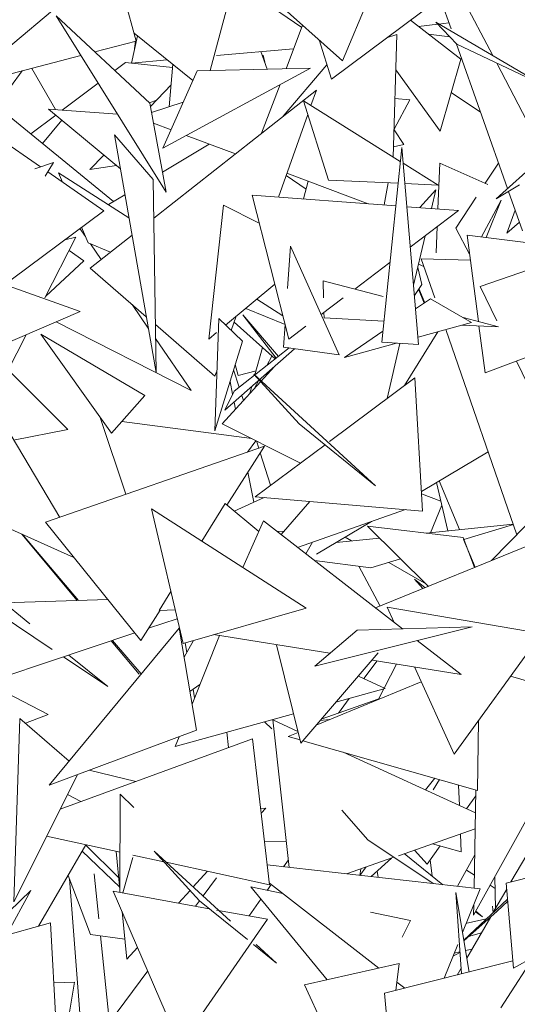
# Model space of a CAD drawing. Header units: metres. Extents: x -14.5 to 13.2, y -19 to 3.3.
# Tile 177 of 210: x 11.5963 to 11.6721, y 2.3503 to 2.5004. Entities that reach past the tile are written whole.
import ezdxf

# ---------------------------------------------------------------- set-up
doc = ezdxf.new("R2010")
doc.units = ezdxf.units.M
doc.layers.add('G-IMPT', color=7, linetype='Continuous', lineweight=5)
doc.layers.add('L-PLNT', color=7, linetype='Continuous', lineweight=5, true_color=0x005900)

# ---------------------------------------------------------------- blocks, each defined once
blk = doc.blocks.new('ÁRVORES ORNAMENTAIS - Pequeno e Médio Porte - Ipê-roxo-2870950-CORTE_CALÇADA')
at = {"layer": 'G-IMPT', "color": 253, "true_color": 0xaaaaaa}
for p, q in [((7.90517, 2.49407), (7.91682, 2.52211)), ((7.87737, 2.51402), (7.89895, 2.49919)), ((7.87029, 2.50962), (7.84709, 2.49013)), ((7.87371, 2.49709), (7.87029, 2.50962)), ((7.90347, 2.49132), (7.92543, 2.50765)), ((7.90517, 2.49407), (7.89237, 2.50552)), ((7.92253, 2.50549), (7.92809, 2.49488)), ((7.92015, 2.50338), (7.92171, 2.49895)), ((7.88499, 2.4926), (7.88747, 2.5019)), ((7.87827, 2.47409), (7.8615, 2.50093)), ((7.87578, 2.48764), (7.8615, 2.50093)), ((7.91553, 2.50028), (7.9232, 2.49437)), ((7.89657, 2.49289), (7.89908, 2.49952)), ((7.91968, 2.49968), (7.91674, 2.49935)), ((7.9357, 2.49042), (7.91939, 2.49998)), ((7.92261, 2.49665), (7.91939, 2.49998)), ((7.92139, 2.49987), (7.91987, 2.4997)), ((7.87371, 2.49709), (7.86739, 2.49544)), ((7.8739, 2.49788), (7.873, 2.49375)), ((7.88237, 2.4911), (7.87339, 2.49829)), ((7.90347, 2.49132), (7.90159, 2.49727)), ((7.91201, 2.49767), (7.91345, 2.49813)), ((7.9129, 2.47943), (7.91345, 2.49813)), ((7.92152, 2.49777), (7.91826, 2.49818)), ((7.87362, 2.49707), (7.87348, 2.49595)), ((7.89772, 2.49594), (7.88597, 2.4949)), ((7.92248, 2.49678), (7.93033, 2.47461)), ((7.9357, 2.49042), (7.92261, 2.49665)), ((7.86527, 2.49489), (7.84709, 2.49013)), ((7.87846, 2.49423), (7.873, 2.49375)), ((7.89274, 2.4955), (7.89371, 2.49282)), ((7.89308, 2.49498), (7.89331, 2.49391)), ((7.92007, 2.48338), (7.9232, 2.49437)), ((7.86144, 2.48665), (7.85781, 2.49293)), ((7.87044, 2.49261), (7.8721, 2.49385)), ((7.87926, 2.4931), (7.8721, 2.49385)), ((7.90027, 2.49299), (7.8778, 2.48078)), ((7.8793, 2.49356), (7.87876, 2.4871)), ((7.88301, 2.49255), (7.90027, 2.49299)), ((7.90278, 2.4935), (7.89614, 2.48565)), ((7.92007, 2.48338), (7.91329, 2.49271)), ((7.92868, 2.49376), (7.93329, 2.48496)), ((7.85633, 2.49255), (7.85457, 2.49013)), ((7.88301, 2.49255), (7.8778, 2.48078)), ((7.84845, 2.49048), (7.87026, 2.47264)), ((7.86244, 2.48657), (7.8679, 2.49069)), ((7.87904, 2.49043), (7.87588, 2.48714)), ((7.87641, 2.47013), (7.90118, 2.48961)), ((7.89283, 2.48305), (7.89565, 2.49048)), ((7.90118, 2.48961), (7.90035, 2.48729)), ((7.8768, 2.4881), (7.87573, 2.48768)), ((7.91544, 2.48815), (7.91303, 2.48367)), ((7.91544, 2.48815), (7.91316, 2.48835)), ((7.92175, 2.48926), (7.9262, 2.48627)), ((7.87131, 2.47763), (7.86037, 2.48672)), ((7.86037, 2.48672), (7.87085, 2.48596)), ((7.87827, 2.47409), (7.87578, 2.48764)), ((7.87604, 2.48624), (7.8809, 2.48778)), ((7.91398, 2.47876), (7.89922, 2.488)), ((7.90305, 2.47591), (7.89922, 2.488)), ((7.94452, 2.4875), (7.9286, 2.47304)), ((7.85765, 2.48296), (7.86145, 2.48583)), ((7.89987, 2.48593), (7.89541, 2.47333)), ((7.85942, 2.48151), (7.8624, 2.48504)), ((7.87904, 2.48358), (7.87634, 2.4846)), ((7.85913, 2.47793), (7.85258, 2.48248)), ((7.8704, 2.48281), (7.87633, 2.47603)), ((7.8704, 2.48281), (7.87675, 2.44659)), ((7.88884, 2.47991), (7.88136, 2.48271)), ((7.91454, 2.48136), (7.91302, 2.48358)), ((7.87772, 2.47713), (7.88483, 2.48141)), ((7.91116, 2.45122), (7.9142, 2.48088)), ((7.91454, 2.48136), (7.91295, 2.48096)), ((7.91678, 2.45084), (7.9142, 2.48088)), ((7.86878, 2.47974), (7.86664, 2.47751)), ((7.85829, 2.47764), (7.86112, 2.47862)), ((7.85982, 2.47649), (7.86112, 2.47862)), ((7.86664, 2.47751), (7.87072, 2.47812)), ((7.91974, 2.47515), (7.9144, 2.47849)), ((7.92002, 2.4785), (7.91972, 2.47151)), ((7.92002, 2.4785), (7.9273, 2.47526)), ((7.92694, 2.47543), (7.92895, 2.47851)), ((7.86877, 2.47124), (7.86023, 2.47717)), ((7.86188, 2.47702), (7.87262, 2.47018)), ((7.86188, 2.47702), (7.86247, 2.47561)), ((7.89963, 2.47454), (7.89657, 2.4766)), ((7.9091, 2.4723), (7.89669, 2.47696)), ((7.87633, 2.47603), (7.87675, 2.44659)), ((7.89922, 2.47304), (7.89996, 2.47573)), ((7.91364, 2.47543), (7.90305, 2.47591)), ((7.91214, 2.4755), (7.91151, 2.47212)), ((7.91974, 2.47515), (7.91467, 2.47538)), ((7.9286, 2.47304), (7.93215, 2.47517)), ((7.86949, 2.47218), (7.872, 2.47369)), ((7.89139, 2.47363), (7.89699, 2.45169)), ((7.89139, 2.47363), (7.91329, 2.47199)), ((7.9194, 2.47441), (7.91694, 2.47172)), ((7.91874, 2.47158), (7.9194, 2.47441)), ((7.92247, 2.46858), (7.92556, 2.47331)), ((7.93049, 2.47417), (7.93262, 2.46816)), ((7.88702, 2.47209), (7.88478, 2.45169)), ((7.88702, 2.47209), (7.89248, 2.46936)), ((7.91497, 2.47186), (7.92284, 2.47127)), ((7.92637, 2.46725), (7.92935, 2.47284)), ((7.92706, 2.46716), (7.92935, 2.47284)), ((7.86877, 2.47124), (7.84691, 2.455)), ((7.9155, 2.46571), (7.92284, 2.47127)), ((7.93149, 2.47134), (7.93023, 2.46785)), ((7.86538, 2.46873), (7.86639, 2.46633)), ((7.91961, 2.46882), (7.91944, 2.46483)), ((7.92247, 2.46858), (7.92455, 2.46464)), ((7.93023, 2.46785), (7.93214, 2.46952)), ((7.8645, 2.4672), (7.8598, 2.45796)), ((7.86283, 2.46683), (7.8645, 2.4672)), ((7.86514, 2.46855), (7.86597, 2.46733)), ((7.8667, 2.46248), (7.87308, 2.46751)), ((7.916, 2.45989), (7.91777, 2.46743)), ((7.92417, 2.46753), (7.93666, 2.46593)), ((7.92417, 2.46753), (7.92589, 2.45435)), ((7.8698, 2.46492), (7.86639, 2.46633)), ((7.86676, 2.46618), (7.86839, 2.46381)), ((7.89723, 2.46586), (7.89679, 2.45941)), ((7.90466, 2.44926), (7.89723, 2.46586)), ((7.86348, 2.46519), (7.86574, 2.46359)), ((7.85992, 2.4582), (7.86574, 2.46359)), ((7.90704, 2.4593), (7.9124, 2.46337)), ((7.91724, 2.46001), (7.91663, 2.46259)), ((7.91676, 2.46311), (7.91757, 2.46276)), ((7.92467, 2.46371), (7.91716, 2.46393)), ((7.91923, 2.45796), (7.91716, 2.46393)), ((7.92615, 2.45972), (7.93776, 2.46369)), ((7.8667, 2.46248), (7.87526, 2.45508)), ((7.85363, 2.46), (7.86519, 2.4559)), ((7.88735, 2.45382), (7.89486, 2.46005)), ((7.90228, 2.45796), (7.90222, 2.46057)), ((7.90222, 2.46057), (7.91135, 2.45817)), ((7.91724, 2.46001), (7.91614, 2.45834)), ((7.92615, 2.45972), (7.92869, 2.45448)), ((7.91761, 2.45716), (7.91675, 2.45928)), ((7.91683, 2.4594), (7.91772, 2.45723)), ((7.8731, 2.45695), (7.87556, 2.45337)), ((7.89211, 2.45777), (7.89609, 2.45524)), ((7.90191, 2.45541), (7.90527, 2.45796)), ((7.91631, 2.45627), (7.9186, 2.45783)), ((7.9186, 2.45783), (7.92482, 2.45423)), ((7.8432, 2.44641), (7.86519, 2.4559)), ((7.88897, 2.45516), (7.8882, 2.45301)), ((7.89507, 2.44879), (7.88997, 2.45537)), ((7.88997, 2.45537), (7.8954, 2.44905)), ((7.89642, 2.45389), (7.89043, 2.45637)), ((7.90236, 2.4549), (7.90234, 2.45574)), ((7.8821, 2.44386), (7.8615, 2.45431)), ((7.87664, 2.45389), (7.88573, 2.44603)), ((7.88569, 2.43768), (7.8863, 2.45481)), ((7.8863, 2.45481), (7.88993, 2.45137)), ((7.88865, 2.45428), (7.8949, 2.44866)), ((7.89642, 2.45392), (7.89619, 2.45046)), ((7.89699, 2.45169), (7.89958, 2.45365)), ((7.90236, 2.4549), (7.91149, 2.45443)), ((7.91668, 2.45198), (7.92482, 2.45423)), ((7.92337, 2.45383), (7.92895, 2.45354)), ((7.92355, 2.45496), (7.92895, 2.45354)), ((7.92597, 2.4537), (7.9269, 2.44653)), ((7.85693, 2.45234), (7.85244, 2.44351)), ((7.87503, 2.44311), (7.85918, 2.45243)), ((7.85918, 2.45243), (7.86995, 2.43735)), ((7.88478, 2.45169), (7.88597, 2.45267)), ((7.90547, 2.44888), (7.91133, 2.45287)), ((7.91464, 2.44462), (7.9197, 2.45281)), ((7.93176, 2.42186), (7.9209, 2.45314)), ((7.94313, 2.45268), (7.9269, 2.44653)), ((7.87667, 2.45175), (7.8821, 2.44386)), ((7.88569, 2.43768), (7.88993, 2.45137)), ((7.90547, 2.44888), (7.91339, 2.45107)), ((7.91678, 2.45084), (7.91116, 2.45122)), ((7.91196, 2.44262), (7.91393, 2.45103)), ((7.88725, 2.44083), (7.89786, 2.45022)), ((7.88863, 2.44374), (7.89704, 2.45034)), ((7.89183, 2.44625), (7.89297, 2.45039)), ((7.8944, 2.4491), (7.89363, 2.44766)), ((7.90466, 2.44926), (7.89619, 2.45046)), ((7.84777, 2.44838), (7.86206, 2.42451)), ((7.88883, 2.44782), (7.88925, 2.44612)), ((7.93167, 2.44834), (7.93649, 2.4384)), ((7.85422, 2.447), (7.8633, 2.4379)), ((7.88597, 2.4467), (7.88573, 2.44603)), ((7.89481, 2.44752), (7.88681, 2.43878)), ((7.88857, 2.44699), (7.88942, 2.44435)), ((7.892, 2.44686), (7.88925, 2.44612)), ((7.89858, 2.43879), (7.89167, 2.44635)), ((7.89167, 2.44635), (7.9102, 2.42931)), ((7.88842, 2.44327), (7.88803, 2.44523)), ((7.89241, 2.4454), (7.89176, 2.44419)), ((7.91619, 2.44577), (7.90319, 2.43609)), ((7.91619, 2.44577), (7.91738, 2.42547)), ((7.87503, 2.44311), (7.86995, 2.43735)), ((7.88725, 2.44083), (7.88863, 2.44374)), ((7.88982, 2.4431), (7.89006, 2.44234)), ((7.89105, 2.44342), (7.89134, 2.44445)), ((7.88886, 2.44102), (7.88865, 2.44207)), ((7.86828, 2.43957), (7.87216, 2.42803)), ((7.89133, 2.43651), (7.87153, 2.43914)), ((7.89876, 2.43279), (7.88681, 2.43878)), ((7.89858, 2.43879), (7.9102, 2.42931)), ((7.85501, 2.43629), (7.8633, 2.4379)), ((7.8642, 2.41842), (7.82558, 2.43565)), ((7.89197, 2.43619), (7.89067, 2.43446)), ((7.90251, 2.43558), (7.89186, 2.42765)), ((7.89204, 2.43616), (7.8924, 2.43506)), ((7.85988, 2.42376), (7.89326, 2.43536)), ((7.88755, 2.42638), (7.89326, 2.43536)), ((7.89262, 2.43436), (7.89421, 2.4294)), ((7.92737, 2.43452), (7.9172, 2.42845)), ((7.89167, 2.42682), (7.89076, 2.43142)), ((7.91951, 2.42982), (7.92122, 2.42245)), ((7.923, 2.42264), (7.91993, 2.43008)), ((7.91723, 2.42808), (7.92017, 2.42698)), ((7.88374, 2.42087), (7.88729, 2.4266)), ((7.88729, 2.4266), (7.8924, 2.42238)), ((7.89324, 2.42753), (7.88867, 2.42546)), ((7.91738, 2.42547), (7.89186, 2.42765)), ((7.90021, 2.42694), (7.89584, 2.42188)), ((7.88086, 2.40528), (7.87605, 2.42581)), ((7.89963, 2.41066), (7.87605, 2.42581)), ((7.91475, 2.4257), (7.89833, 2.41994)), ((7.91857, 2.42217), (7.92031, 2.42637)), ((7.85988, 2.42376), (7.87445, 2.40577)), ((7.89311, 2.424), (7.88998, 2.41686)), ((7.89311, 2.424), (7.9143, 2.40752)), ((7.90957, 2.42388), (7.90122, 2.41888)), ((7.89519, 2.42238), (7.8963, 2.42242)), ((7.92354, 2.42144), (7.909, 2.42315)), ((7.91828, 2.414), (7.909, 2.42315)), ((7.93119, 2.4235), (7.91791, 2.4221)), ((7.92366, 2.42113), (7.93122, 2.42343)), ((7.92789, 2.41794), (7.93313, 2.42326)), ((7.86474, 2.41185), (7.85628, 2.42195)), ((7.86493, 2.41186), (7.85637, 2.42191)), ((7.9006, 2.42073), (7.89958, 2.41896)), ((7.91082, 2.42136), (7.90418, 2.42066)), ((7.90656, 2.42091), (7.90556, 2.42148)), ((7.93555, 2.42108), (7.91021, 2.4107)), ((7.92354, 2.42144), (7.92531, 2.41688)), ((7.92537, 2.41691), (7.92363, 2.42112)), ((7.84521, 2.41822), (7.85752, 2.4083)), ((7.90947, 2.41681), (7.90089, 2.41795)), ((7.90947, 2.41681), (7.91403, 2.41819)), ((7.91797, 2.41431), (7.91221, 2.41764)), ((7.9109, 2.41098), (7.90767, 2.41705)), ((7.91615, 2.4151), (7.91777, 2.41379)), ((7.91615, 2.4151), (7.91743, 2.41365)), ((7.87721, 2.41034), (7.879, 2.41322)), ((7.85354, 2.41151), (7.8694, 2.412)), ((7.86092, 2.40438), (7.85221, 2.41018)), ((7.87445, 2.40577), (7.87737, 2.41035)), ((7.87721, 2.41034), (7.87965, 2.41043)), ((7.88086, 2.40528), (7.89963, 2.41066)), ((7.93549, 2.4068), (7.91198, 2.41082)), ((7.91303, 2.40851), (7.91198, 2.41082)), ((7.87997, 2.40907), (7.87562, 2.40761)), ((7.88025, 2.40762), (7.86047, 2.38369)), ((7.88025, 2.40762), (7.88292, 2.39207)), ((7.90096, 2.40183), (7.92493, 2.40785)), ((7.90096, 2.40183), (7.9074, 2.4073)), ((7.9074, 2.4073), (7.92493, 2.40785)), ((7.87353, 2.4069), (7.85353, 2.40019)), ((7.87415, 2.40063), (7.86991, 2.40569)), ((7.87448, 2.40064), (7.87012, 2.40576)), ((7.88101, 2.40322), (7.88247, 2.40574)), ((7.88643, 2.4065), (7.88224, 2.39603)), ((7.88551, 2.40665), (7.90326, 2.40379)), ((7.91657, 2.40575), (7.92324, 2.40057)), ((7.93549, 2.4068), (7.92217, 2.38842)), ((7.84171, 2.40409), (7.86032, 2.39448)), ((7.88118, 2.40537), (7.88143, 2.40394)), ((7.89512, 2.4051), (7.89881, 2.39012)), ((7.86941, 2.39873), (7.86263, 2.40324)), ((7.86346, 2.40352), (7.86941, 2.39873)), ((7.91061, 2.40385), (7.89881, 2.39012)), ((7.90844, 2.39993), (7.91044, 2.40263)), ((7.90967, 2.40275), (7.92324, 2.40057)), ((7.91065, 2.39678), (7.91341, 2.40215)), ((7.92217, 2.38842), (7.91612, 2.40171)), ((7.90759, 2.40033), (7.91167, 2.39841)), ((7.93596, 2.39882), (7.93078, 2.4003)), ((7.88191, 2.39797), (7.88344, 2.39902)), ((7.88241, 2.39831), (7.88263, 2.397)), ((7.91714, 2.39946), (7.90116, 2.39285)), ((7.90415, 2.39633), (7.91167, 2.39841)), ((7.90192, 2.39373), (7.91069, 2.39686)), ((7.90454, 2.39467), (7.90619, 2.3969)), ((7.85599, 2.39386), (7.85506, 2.36594)), ((7.85599, 2.39386), (7.8635, 2.38736)), ((7.85683, 2.39313), (7.86032, 2.39448)), ((7.87966, 2.38957), (7.89772, 2.39456)), ((7.89454, 2.39363), (7.89838, 2.39187)), ((7.89454, 2.39363), (7.89706, 2.37116)), ((7.90318, 2.39369), (7.90175, 2.39354)), ((7.92591, 2.39358), (7.92574, 2.3829)), ((7.88292, 2.39207), (7.86047, 2.38369)), ((7.89326, 2.39333), (7.89439, 2.39226)), ((7.89146, 2.39077), (7.86213, 2.38004)), ((7.88026, 2.39107), (7.87966, 2.38957)), ((7.88755, 2.39175), (7.88778, 2.38943)), ((7.89405, 2.36851), (7.89146, 2.39077)), ((7.89842, 2.39172), (7.89691, 2.39109)), ((7.8987, 2.39058), (7.89691, 2.39109)), ((7.92574, 2.3829), (7.89911, 2.39047)), ((7.90528, 2.38871), (7.92543, 2.37948)), ((7.86477, 2.38529), (7.85506, 2.36594)), ((7.87368, 2.38427), (7.86656, 2.38596)), ((7.91784, 2.38296), (7.91922, 2.38475)), ((7.91994, 2.38455), (7.91899, 2.38296)), ((7.92286, 2.38372), (7.92298, 2.38061)), ((7.86527, 2.38119), (7.86325, 2.38226)), ((7.87124, 2.36735), (7.87129, 2.3823)), ((7.87129, 2.3823), (7.87337, 2.38031)), ((7.92409, 2.3801), (7.92548, 2.38205)), ((7.92523, 2.36799), (7.9255, 2.38297)), ((7.89271, 2.38009), (7.8935, 2.38021)), ((7.89278, 2.37943), (7.8935, 2.38021)), ((7.93488, 2.38144), (7.92516, 2.36389)), ((7.90507, 2.37987), (7.90904, 2.37534)), ((7.92539, 2.37704), (7.9137, 2.37295)), ((7.93011, 2.36877), (7.96549, 2.3777)), ((7.87126, 2.37347), (7.86006, 2.37591)), ((7.92315, 2.37625), (7.92325, 2.37355)), ((7.86603, 2.37461), (7.85885, 2.3622)), ((7.87107, 2.36958), (7.86606, 2.37456)), ((7.89662, 2.37504), (7.89328, 2.37512)), ((7.91897, 2.3687), (7.90904, 2.37534)), ((7.91807, 2.37168), (7.92005, 2.37444)), ((7.91889, 2.37477), (7.92325, 2.37355)), ((7.86546, 2.37363), (7.8712, 2.36816)), ((7.87124, 2.36782), (7.87067, 2.3736)), ((7.8717, 2.36727), (7.87319, 2.37265)), ((7.87793, 2.37202), (7.8732, 2.37305)), ((7.88337, 2.36608), (7.87644, 2.37365)), ((7.87644, 2.37365), (7.88808, 2.36299)), ((7.91298, 2.3727), (7.90578, 2.37018)), ((7.90954, 2.36976), (7.91266, 2.37259)), ((7.91459, 2.37326), (7.92046, 2.36853)), ((7.91807, 2.37168), (7.91616, 2.37381)), ((7.92272, 2.36828), (7.92532, 2.37309)), ((7.93325, 2.3731), (7.93085, 2.36896)), ((7.89405, 2.36851), (7.87831, 2.37194)), ((7.92617, 2.36789), (7.8937, 2.37154)), ((7.8962, 2.37126), (7.89693, 2.3723)), ((7.90781, 2.36995), (7.9088, 2.37124)), ((7.91852, 2.3723), (7.91886, 2.36982)), ((7.86677, 2.36094), (7.86334, 2.36995)), ((7.86802, 2.36332), (7.86731, 2.37019)), ((7.88241, 2.36818), (7.88461, 2.37057)), ((7.88391, 2.36681), (7.88597, 2.36959)), ((7.90779, 2.36995), (7.90798, 2.37095)), ((7.91062, 2.36963), (7.91045, 2.37058)), ((7.92406, 2.37075), (7.92527, 2.36997)), ((7.92839, 2.36972), (7.92851, 2.36492)), ((7.86619, 2.3352), (7.86354, 2.36942)), ((7.90282, 2.35405), (7.89118, 2.36819)), ((7.89608, 2.36716), (7.89118, 2.36819)), ((7.89369, 2.36766), (7.8943, 2.36854)), ((7.89403, 2.36875), (7.9107, 2.35582)), ((7.92767, 2.36843), (7.92844, 2.36794)), ((7.93011, 2.36877), (7.93126, 2.3558)), ((7.84929, 2.35957), (7.85766, 2.36762)), ((7.85393, 2.36084), (7.85766, 2.36762)), ((7.88486, 2.36487), (7.87022, 2.36754)), ((7.88039, 2.34403), (7.87022, 2.36754)), ((7.88015, 2.36573), (7.88193, 2.36766)), ((7.92331, 2.35493), (7.92244, 2.36736)), ((7.92449, 2.35522), (7.92244, 2.36736)), ((7.92617, 2.36789), (7.92347, 2.36123)), ((7.9302, 2.36783), (7.92811, 2.36422)), ((7.88276, 2.36525), (7.88337, 2.36608)), ((7.88337, 2.36608), (7.89067, 2.36015)), ((7.89096, 2.36376), (7.89274, 2.3663)), ((7.93033, 2.36631), (7.92367, 2.36006)), ((7.92516, 2.36389), (7.92519, 2.36547)), ((7.92803, 2.36526), (7.92812, 2.36424)), ((7.92876, 2.36451), (7.93036, 2.36603)), ((7.87228, 2.3572), (7.87157, 2.36443)), ((7.89373, 2.36325), (7.88597, 2.36467)), ((7.91553, 2.36307), (7.90946, 2.36435)), ((7.92876, 2.36451), (7.92368, 2.35997)), ((7.92776, 2.36361), (7.92413, 2.35734)), ((7.92652, 2.36365), (7.92543, 2.36437)), ((7.92549, 2.36448), (7.92652, 2.36365)), ((7.93883, 2.36456), (7.92931, 2.34975)), ((7.86066, 2.36269), (7.83219, 2.35489)), ((7.86165, 2.34467), (7.86066, 2.36269)), ((7.89373, 2.36325), (7.88039, 2.34403)), ((7.91427, 2.36054), (7.91553, 2.36307)), ((7.92412, 2.36264), (7.92713, 2.3633)), ((7.86677, 2.36094), (7.87198, 2.3602)), ((7.87036, 2.34056), (7.86829, 2.36073)), ((7.9244, 2.36061), (7.92636, 2.36119)), ((7.8916, 2.35941), (7.8951, 2.35656)), ((7.892, 2.35941), (7.8951, 2.35656)), ((7.92274, 2.35941), (7.92065, 2.35426)), ((7.87228, 2.3572), (7.87392, 2.35898)), ((7.92202, 2.35764), (7.92308, 2.35821)), ((7.9222, 2.35807), (7.92308, 2.35828)), ((7.92394, 2.35849), (7.92493, 2.35872)), ((7.93126, 2.3558), (7.93432, 2.35755)), ((7.9138, 2.35652), (7.89938, 2.35328)), ((7.91157, 2.35198), (7.93116, 2.3569)), ((7.9138, 2.35652), (7.91331, 2.35242)), ((7.86964, 2.34754), (7.87547, 2.35541)), ((7.92325, 2.35582), (7.92263, 2.35476)), ((7.86429, 2.35369), (7.86055, 2.33089)), ((7.86429, 2.35369), (7.86116, 2.35357)), ((7.89938, 2.35328), (7.91052, 2.32896)), ((7.91346, 2.35367), (7.91465, 2.35275)), ((7.91157, 2.35198), (7.91272, 2.33903))]:
    blk.add_line(p, q, dxfattribs=at)

msp = doc.modelspace()

# ---------------------------------------------------------------- block references
at = {"layer": 'L-PLNT', "color": 253, "true_color": 0xaaaaaa}
msp.add_blockref('ÁRVORES ORNAMENTAIS - Pequeno e Médio Porte - Ipê-roxo-2870950-CORTE_CALÇADA', (3.74032, 0), dxfattribs=at)

doc.saveas('drawing.dxf')
